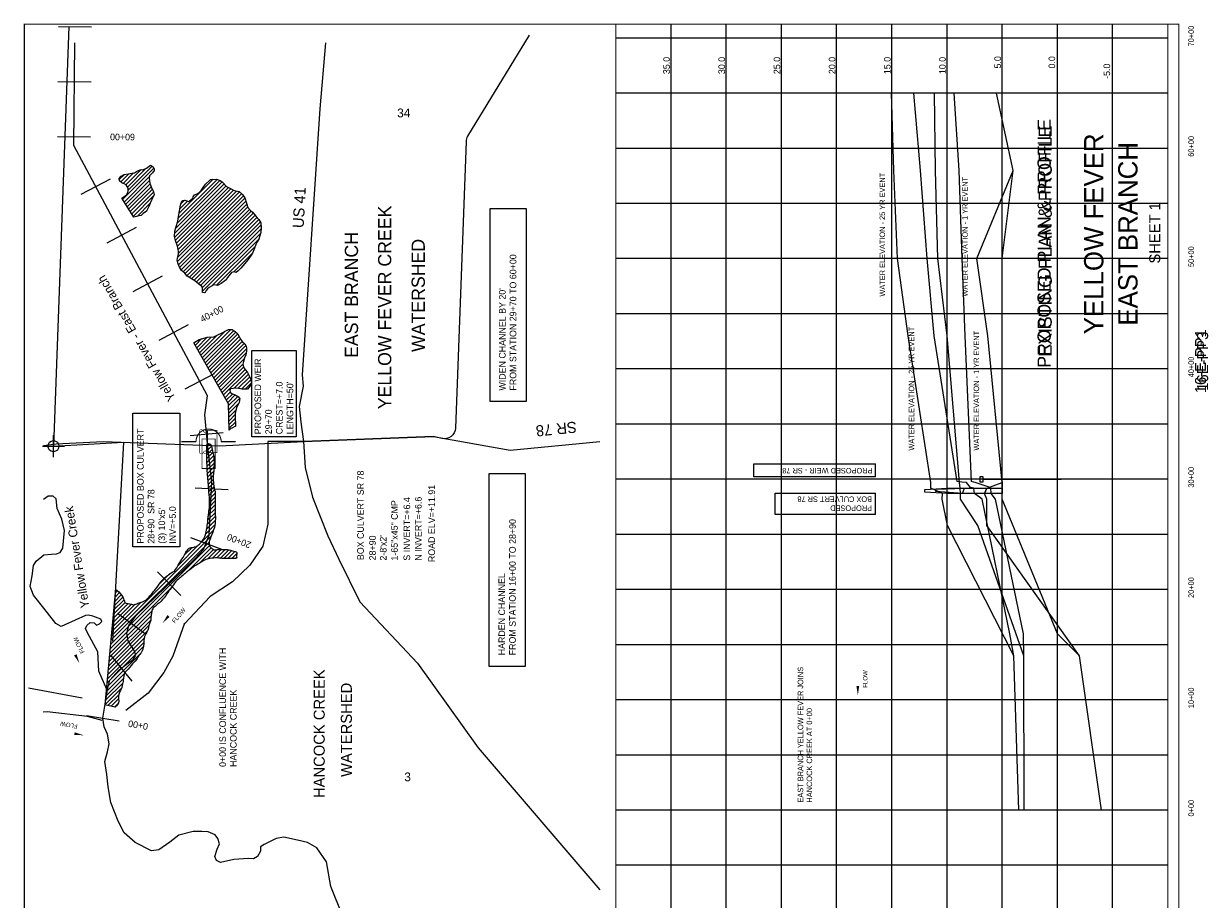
# Model space of a CAD drawing. Extents: x 202989 to 213722, y 842341 to 858351.
# Tile 2 of 2: x 202989 to 213722, y 850413 to 858351. Entities that reach past the tile are written whole.
import ezdxf
from ezdxf.enums import TextEntityAlignment as Align

# ---------------------------------------------------------------- set-up
doc = ezdxf.new("R2010")
doc.units = 0
doc.header["$LTSCALE"] = 800
doc.header["$PDMODE"] = 34
doc.header["$PDSIZE"] = 100
doc.linetypes.add('DASHED', pattern=[0])
doc.linetypes.add('STREAM', pattern=[0])
doc.layers.get('0').update_dxf_attribs({"linetype": 'CONTINUOUS'})
for name, color, linetype in [('BORDER', 1, 'CONTINUOUS'), ('EXISTING', 7, 'CONTINUOUS'), ('GRID', 2, 'CONTINUOUS'), ('MAJROADS', 9, 'CONTINUOUS'), ('PROPOSED', 7, 'CONTINUOUS'), ('SEC', 2, 'CONTINUOUS'), ('STATIONS', 7, 'CONTINUOUS'), ('TEXT', 7, 'CONTINUOUS'), ('TRUNKS', 5, 'STREAM'), ('WETDBA', 12, 'CONTINUOUS'), ('WETFILL', 8, 'CONTINUOUS'), ('WSHEDS', 3, 'CONTINUOUS')]:
    doc.layers.add(name, color=color, linetype=linetype)

# ---------------------------------------------------------------- blocks, each defined once
blk = doc.blocks.new('RCP')
at = {"color": 0, "const_width": 20}
for points in [[(-354, 202, 0.802976), (-374, 67, 0.802976)], [(-374, 67, 0.489412), (-354, -98, 0.489412)], [(-354, -98, 0.606659), (-374, 67, 0.606659)], [(415, 67, 0.606659), (396, -98, 0.606659)], [(415, 67, 0.802976), (396, 202, 0.802976)], [(396, -98, 0.489412), (415, 67, 0.489412)]]:
    blk.add_lwpolyline(points, format="xyb", dxfattribs=at)
for points in [[(396, 202), (-354, 202)], [(-354, -98), (396, -98)]]:
    blk.add_lwpolyline(points, dxfattribs=at)
blk = doc.blocks.new('BOX')
at = {"color": 0, "const_width": 20}
blk.add_lwpolyline([(-377, -171), (433, -171), (433, 189), (-377, 189)], close=True, dxfattribs=at)
blk = doc.blocks.new('FLARROW')
at = {"color": 0}
blk.add_lwpolyline([(-0.28, 0.019, 0, 0.05, 0), (-0.112, 0.019, 0, 0, -0.087559), (-0.012, 0.001, 0, 0, 0.245722), (0.075, 0.013, 0, 0, -0.309425), (0.212, 0.015, 0, 0, 0), (0.278, 0.013, 0, 0, 0)], format="xyseb", dxfattribs=at)
blk.add_text('FLOW', height=0.08, dxfattribs=at).set_placement((0.015, -0.157), align=Align.CENTER)
blk = doc.blocks.new('PROFWEIR')
at = {"color": 0}
blk.add_lwpolyline([(0, 25), (0, 50), (25, 50), (25, 0), (0, 0)], close=True, dxfattribs=at)
blk.add_lwpolyline([(25, 25), (735, 25)], dxfattribs=at)
blk = doc.blocks.new('WEIR')
at = {"color": 0, "const_width": 30}
blk.add_lwpolyline([(-18, 761), (-18, 358, -1), (-18, -332), (-18, -734)], format="xyb", dxfattribs=at)
blk = doc.blocks.new('*X')
at = {"color": 0}
for p, q in [((203884, 856756), (204169, 857040)), ((203928, 856870), (204094, 857037)), ((203936, 856843), (204152, 857059)), ((203855, 856939), (203901, 856985)), ((203868, 856916), (203943, 856992)), ((203889, 856902), (203984, 856998)), ((203898, 856734), (204126, 856963)), ((203912, 856713), (204128, 856929)), ((203913, 856890), (204050, 857027)), ((204379, 856543), (204767, 856931)), ((204389, 856589), (204740, 856940)), ((204396, 856632), (204706, 856941)), ((203926, 856691), (204134, 856899)), ((203939, 856669), (204142, 856872)), ((203953, 856648), (204154, 856849)), ((203967, 856626), (204165, 856825)), ((204357, 856451), (204804, 856898)), ((204357, 856416), (204822, 856880)), ((204364, 856493), (204787, 856916)), ((204365, 856388), (204843, 856866)), ((204373, 856361), (204866, 856854)), ((204383, 856335), (204889, 856842)), ((204388, 856305), (204917, 856834)), ((204391, 856272), (204944, 856826)), ((203980, 856604), (204166, 856790)), ((204016, 856604), (204134, 856723)), ((204383, 856230), (204963, 856810)), ((204383, 856194), (204980, 856791)), ((204391, 856166), (204993, 856769)), ((204401, 856142), (205002, 856742)), ((204403, 856674), (204472, 856742)), ((204411, 856717), (204445, 856751)), ((204414, 856119), (205010, 856715)), ((204087, 856640), (204105, 856658)), ((204432, 856101), (205017, 856687)), ((204450, 856084), (205033, 856668)), ((204467, 856066), (205051, 856650)), ((204488, 856051), (205069, 856632)), ((204509, 856038), (205086, 856614)), ((204531, 856024), (205102, 856595)), ((204552, 856009), (205119, 856576)), ((204572, 855994), (205131, 856553)), ((204591, 855978), (205137, 856524)), ((204608, 855959), (205139, 856490)), ((204609, 855925), (205136, 856452)), ((204696, 855977), (205121, 856401)), ((204735, 855980), (205085, 856330)), ((204889, 856099), (205061, 856271)), ((204808, 856018), (204829, 856039)), ((204594, 855345), (204814, 855565)), ((204607, 855322), (204864, 855579)), ((204620, 855300), (204891, 855570)), ((204633, 855277), (204911, 855555)), ((204646, 855255), (204926, 855535)), ((204530, 855457), (204537, 855464)), ((204543, 855435), (204604, 855496)), ((204556, 855412), (204652, 855509)), ((204569, 855390), (204690, 855511)), ((204581, 855367), (204742, 855528)), ((204659, 855232), (204941, 855515)), ((204671, 855210), (204954, 855492)), ((204684, 855187), (204968, 855471)), ((204697, 855165), (204986, 855453)), ((204710, 855142), (205001, 855433)), ((204723, 855120), (205007, 855403)), ((204736, 855097), (205005, 855366)), ((204749, 855075), (204987, 855313)), ((204761, 855052), (204973, 855264)), ((204774, 855030), (204981, 855236)), ((204787, 855007), (204995, 855215)), ((204800, 854985), (205011, 855196)), ((204896, 855046), (205024, 855173)), ((204930, 855044), (205036, 855150)), ((204961, 855039), (205048, 855126)), ((204813, 854962), (204860, 855010)), ((204826, 854940), (204882, 854996)), ((204995, 855039), (205053, 855096)), ((204839, 854917), (204906, 854985)), ((204845, 854889), (204928, 854972)), ((204846, 854854), (204947, 854955)), ((204846, 854819), (204937, 854910)), ((204847, 854784), (204911, 854848)), ((204847, 854749), (204905, 854807)), ((204848, 854714), (204904, 854771)), ((204848, 854680), (204907, 854738)), ((204904, 854699), (204909, 854705)), ((204648, 854514), (204675, 854542)), ((204648, 854479), (204689, 854520)), ((204648, 854443), (204696, 854492)), ((204648, 854409), (204703, 854463)), ((204649, 854374), (204709, 854434)), ((204650, 854340), (204713, 854402)), ((204651, 854306), (204713, 854368)), ((204653, 854272), (204712, 854331)), ((204655, 854239), (204710, 854294)), ((204658, 854207), (204706, 854254)), ((204661, 854174), (204706, 854219)), ((204664, 854142), (204707, 854185)), ((204667, 854109), (204711, 854153)), ((204670, 854077), (204718, 854125)), ((204672, 854043), (204723, 854095)), ((204672, 854008), (204724, 854060)), ((204658, 853852), (204725, 853919)), ((204661, 853891), (204724, 853954)), ((204667, 853933), (204724, 853990)), ((204671, 853972), (204724, 854025)), ((204647, 853771), (204725, 853849)), ((204653, 853813), (204725, 853885)), ((203782, 852800), (204688, 853706)), ((204598, 853651), (204708, 853761)), ((204638, 853727), (204720, 853809)), ((203775, 852722), (204672, 853619)), ((203778, 852761), (204668, 853650)), ((204390, 853443), (204570, 853623)), ((204443, 853532), (204514, 853603)), ((204471, 853383), (204687, 853599)), ((204588, 853465), (204708, 853585)), ((204658, 853499), (204742, 853583)), ((204700, 853506), (204778, 853584)), ((204737, 853508), (204814, 853585)), ((204769, 853504), (204846, 853581)), ((204803, 853503), (204875, 853575)), ((204838, 853503), (204903, 853567)), ((204873, 853502), (204920, 853549)), ((204908, 853502), (204920, 853514)), ((204214, 853267), (204310, 853363)), ((203771, 852683), (204325, 853237)), ((203810, 853111), (203873, 853174)), ((203813, 853149), (203857, 853194)), ((203817, 853188), (203839, 853211)), ((203785, 852839), (204052, 853106)), ((203789, 852877), (203999, 853088)), ((203792, 852916), (203963, 853087)), ((203796, 852955), (203934, 853094)), ((203799, 852994), (203906, 853101)), ((203803, 853033), (203898, 853128)), ((203806, 853072), (203887, 853152)), ((203764, 852605), (204142, 852984)), ((203768, 852644), (204149, 853026)), ((203757, 852528), (204123, 852894)), ((203761, 852567), (204140, 852945)), ((203747, 852411), (204076, 852741)), ((203750, 852450), (204080, 852780)), ((203754, 852489), (204108, 852844)), ((203740, 852333), (204046, 852640)), ((203743, 852372), (204072, 852701)), ((203736, 852295), (203904, 852462)), ((203726, 852178), (203875, 852327)), ((203729, 852217), (203886, 852373)), ((203733, 852256), (203892, 852415)), ((203752, 852169), (203851, 852268)), ((203781, 852163), (203849, 852231)), ((203810, 852156), (203846, 852192))]:
    blk.add_line(p, q, dxfattribs=at)

msp = doc.modelspace()

# ---------------------------------------------------------------- linework, layer by layer
at = {"layer": 'BORDER', "color": 0, "const_width": 10}
msp.add_lwpolyline([(213454, 842346), (213454, 858346), (202994, 858346), (202994, 842346)], close=True, dxfattribs=at)
for points in [[(208354, 842346), (208354, 858346)], [(213354, 842346), (213354, 858346)]]:
    msp.add_lwpolyline(points, dxfattribs=at)
at = {"layer": 'EXISTING', "color": 0}
for points in [[(212004, 851221), (211960, 852621), (211359, 853801), (211310, 854041), (211312, 854091), (211209, 854141), (211209, 854191), (211001, 855521), (210907, 856221), (210872, 857021), (210851, 857721)], [(212054, 851221), (212051, 852621), (211634, 853801), (211477, 854041), (211476, 854091), (211472, 854141), (211466, 854191), (211354, 855521), (211271, 856221), (211251, 857021), (211242, 857721)], [(212754, 851221), (212554, 852621), (211714, 853801), (211714, 854041), (211694, 854091), (211714, 854141), (211854, 854191), (211724, 855521), (211624, 856221), (211954, 857021), (211803, 857721)], [(211494, 854091), (211252, 854109), (211252, 854130), (211514, 854141)], [(211514, 854141), (211714, 854141), (211694, 854091), (211494, 854091), (211514, 854141)]]:
    msp.add_lwpolyline(points, dxfattribs=at)
at = {"layer": 'GRID', "color": 0}
for points in [[(208854, 842346), (208854, 858346)], [(209354, 842346), (209354, 858346)], [(209854, 842346), (209854, 858346)], [(210354, 842346), (210354, 858346)], [(210854, 842346), (210854, 858346)], [(211354, 842346), (211354, 858346)], [(211854, 842346), (211854, 858346)], [(212354, 842346), (212354, 858346)], [(212854, 842346), (212854, 858346)], [(213354, 858221), (208354, 858221)], [(213354, 857721), (208354, 857721)], [(213354, 857221), (208354, 857221)], [(213354, 856721), (208354, 856721)], [(213354, 856221), (208354, 856221)], [(213354, 855721), (208354, 855721)], [(213354, 855221), (208354, 855221)], [(213354, 854721), (208354, 854721)], [(213354, 854221), (208354, 854221)], [(213354, 853721), (208354, 853721)], [(213354, 853221), (208354, 853221)], [(213354, 852721), (208354, 852721)], [(213354, 852221), (208354, 852221)], [(213354, 851721), (208354, 851721)], [(213354, 851221), (208354, 851221)], [(213354, 850721), (208354, 850721)]]:
    msp.add_lwpolyline(points, dxfattribs=at)
at = {"layer": 'MAJROADS', "color": 0}
for points in [[(205723, 858178), (205673, 857579), (205513, 855167), (205520, 855066), (205485, 854882), (205501, 854740), (205525, 854564), (205540, 854329), (205605, 854060), (205745, 853707), (205844, 853497), (206034, 853110), (206557, 852553), (207105, 851787), (208208, 850500)], [(203168, 854528), (203282, 854542), (203710, 854564), (204765, 854523), (205525, 854564), (206702, 854609), (207396, 854486), (208208, 854564)]]:
    msp.add_lwpolyline(points, dxfattribs=at)
at = {"layer": 'PROPOSED', "color": 0}
for p, q in [((205057, 854607), (205057, 855388)), ((205057, 855388), (205456, 855388)), ((205456, 855388), (205456, 854607)), ((203976, 853608), (203976, 854819)), ((203976, 854819), (204403, 854819)), ((204403, 854819), (204403, 853608)), ((205456, 854607), (205057, 854607)), ((209604, 854242), (209604, 854362)), ((209604, 854362), (210706, 854362)), ((210706, 854242), (210706, 854362)), ((210706, 854242), (209604, 854242)), ((209798, 853901), (209798, 854095)), ((209798, 854095), (210706, 854095)), ((210706, 853901), (210706, 854095)), ((210706, 853901), (209798, 853901)), ((204403, 853608), (203976, 853608))]:
    msp.add_line(p, q, dxfattribs=at)
for points in [[(212004, 851221), (211960, 852621), (211922, 852821), (211674, 854041), (211603, 854091), (211596, 854141), (211568, 854146), (211532, 854191), (211487, 854196), (211447, 854201), (211237, 855521), (211173, 856221), (211114, 857021), (211054, 857721)], [(212054, 851221), (212051, 852621), (212047, 852821), (211792, 854041), (211754, 854091), (211752, 854141), (211745, 854146), (211610, 854191), (211596, 854196), (211577, 854201), (211519, 855521), (211492, 856221), (211463, 857021), (211418, 857721)], [(211354, 854091), (211153, 854104), (211153, 854127), (211354, 854141)], [(211854, 854201), (211854, 854146)]]:
    msp.add_lwpolyline(points, dxfattribs=at)
at = {"layer": 'PROPOSED', "color": 0, "linetype": 'DASHED'}
for points in [[(211854, 854201), (211854, 855521), (211854, 856221), (211954, 857021), (211803, 857721)], [(212754, 851221), (212554, 852621), (212354, 852821), (211854, 854041), (211854, 854091), (211854, 854141), (211854, 854146)]]:
    msp.add_lwpolyline(points, dxfattribs=at)
at = {"layer": 'PROPOSED', "color": 0}
for points in [[(207215, 854925), (207215, 856675), (207540, 856675), (207540, 854925)], [(207206, 852524), (207206, 854274), (207531, 854274), (207531, 852524)], [(211854, 854091), (211354, 854091), (211354, 854141), (211854, 854141)]]:
    msp.add_lwpolyline(points, close=True, dxfattribs=at)
at = {"layer": 'SEC', "color": 0}
msp.add_point((203258, 854521), dxfattribs=at)
at = {"layer": 'STATIONS', "color": 0}
for p, q in [((203304, 858327), (203604, 858324)), ((203299, 857827), (203599, 857824)), ((203294, 857327), (203594, 857324)), ((203510, 856805), (203775, 856946)), ((203745, 856364), (204010, 856505)), ((203981, 855923), (204245, 856064)), ((204216, 855481), (204481, 855623)), ((204451, 855040), (204716, 855181)), ((204497, 854617), (204795, 854646)), ((204541, 854142), (204841, 854127)), ((204501, 853694), (204781, 853586)), ((204201, 853383), (204411, 853168)), ((203837, 853007), (204079, 852830)), ((203778, 852623), (203967, 852391)), ((203557, 852080), (203853, 852031))]:
    msp.add_line(p, q, dxfattribs=at)
at = {"layer": 'TEXT', "color": 0}
msp.add_lwpolyline([(210546, 852263, 0, 25, 0), (210546, 852347, 0, 0, -0.087559), (210554, 852397, 0, 0, 0.245722), (210548, 852441, 0, 0, -0.309425), (210547, 852509, 0, 0, 0), (210548, 852542, 0, 0, 0)], format="xyseb", dxfattribs=at)
at = {"layer": 'TRUNKS', "color": 0}
for points in [[(203705, 852056), (203730, 852200), (203748, 852314), (203768, 852401), (203855, 852492), (203917, 852543), (203980, 852588), (204006, 852627), (203987, 852675), (203936, 852757), (203922, 852825), (203941, 852895), (204005, 852983), (204538, 853501), (204619, 853583), (204670, 853715), (204694, 854195), (204654, 854546), (204629, 854806), (204655, 854976), (203444, 857248), (203453, 858178)], [(203743, 852314), (203669, 852481), (203660, 852655), (203568, 852829), (203548, 852868), (203561, 852896), (203591, 852923), (203626, 852919), (203648, 852898), (203676, 852911), (203696, 852931), (203687, 852953), (203614, 852980), (203575, 852988), (203547, 852986), (203362, 852900), (203327, 852887), (203279, 852912), (203172, 853051), (203077, 853169), (203048, 853248), (203066, 853344), (203076, 853438), (203101, 853478), (203172, 853537), (203240, 853543), (203286, 853546), (203318, 853557), (203344, 853597), (203359, 853756), (203334, 853858), (203291, 853956), (203284, 854043), (203255, 854067), (203211, 854068), (203168, 854038)], [(203701, 852034), (203568, 852071), (203200, 852114), (203166, 852111)], [(205876, 850266), (205772, 850529), (205732, 850753), (205643, 850881), (205561, 850928), (205469, 850950), (205346, 850975), (205275, 850965), (205168, 850909), (205134, 850889), (205134, 850848), (205106, 850802), (205070, 850781), (205024, 850783), (204893, 850775), (204771, 850747), (204736, 850766), (204720, 850801), (204741, 850869), (204762, 850917), (204748, 850963), (204722, 850997), (204660, 851025), (204603, 851028), (204523, 851029), (204394, 850995), (204314, 850931), (204213, 850862), (204147, 850852), (203998, 850929), (203898, 851017), (203845, 851121), (203779, 851290), (203755, 851434), (203741, 851543), (203724, 851663), (203747, 851750), (203763, 851821), (203749, 851910), (203717, 851977), (203705, 852056)]]:
    msp.add_lwpolyline(points, dxfattribs=at)
at = {"layer": 'WETDBA', "color": 0}
for points in [[(203985, 856596), (203877, 856768), (203891, 856777), (203907, 856791), (203924, 856802), (203932, 856818), (203936, 856838), (203935, 856860), (203916, 856889), (203877, 856907), (203857, 856927), (203853, 856949), (203872, 856968), (203898, 856985), (203939, 856991), (203967, 856995), (203993, 856999), (204012, 857010), (204029, 857020), (204052, 857028), (204067, 857026), (204102, 857040), (204125, 857060), (204138, 857068), (204162, 857052), (204172, 857035), (204172, 857020), (204156, 856998), (204139, 856985), (204128, 856971), (204124, 856951), (204132, 856906), (204142, 856872), (204164, 856828), (204172, 856802), (204151, 856758), (204135, 856724), (204122, 856695), (204102, 856651), (204071, 856629), (204052, 856612), (204036, 856610)], [(204627, 855912), (204610, 855915), (204608, 855945), (204607, 855965), (204539, 856019), (204471, 856062), (204447, 856088), (204417, 856114), (204396, 856151), (204385, 856183), (204380, 856208), (204383, 856225), (204388, 856251), (204390, 856265), (204391, 856286), (204389, 856304), (204383, 856335), (204367, 856376), (204362, 856399), (204356, 856422), (204357, 856469), (204369, 856514), (204385, 856562), (204392, 856603), (204400, 856655), (204409, 856707), (204414, 856727), (204430, 856747), (204448, 856752), (204467, 856744), (204483, 856739), (204491, 856744), (204520, 856768), (204525, 856782), (204535, 856799), (204560, 856808), (204574, 856817), (204595, 856839), (204608, 856857), (204636, 856897), (204675, 856933), (204681, 856939), (204692, 856940), (204735, 856942), (204769, 856930), (204789, 856914), (204825, 856876), (204855, 856859), (204895, 856839), (204941, 856829), (204972, 856802), (204992, 856773), (205007, 856725), (205018, 856685), (205042, 856658), (205061, 856641), (205094, 856604), (205119, 856575), (205136, 856546), (205139, 856500), (205138, 856459), (205120, 856399), (205099, 856364), (205079, 856316), (205062, 856272), (205022, 856212), (204973, 856155), (204956, 856136), (204931, 856112), (204915, 856096), (204895, 856101), (204871, 856094), (204835, 856049), (204823, 856028), (204811, 856020), (204777, 855995), (204744, 855979), (204710, 855985), (204668, 855960), (204654, 855948), (204641, 855932), (204633, 855915)], [(204849, 854666), (204845, 854906), (204529, 855459), (204579, 855489), (204653, 855509), (204711, 855512), (204742, 855528), (204787, 855550), (204819, 855567), (204845, 855579), (204878, 855578), (204906, 855561), (204919, 855544), (204938, 855521), (204954, 855492), (204972, 855466), (204992, 855448), (205003, 855429), (205004, 855425), (205006, 855411), (205007, 855381), (205002, 855348), (204990, 855323), (204980, 855288), (204973, 855263), (204982, 855232), (205017, 855189), (205031, 855158), (205051, 855119), (205054, 855082), (205015, 855039), (204968, 855038), (204937, 855043), (204912, 855048), (204863, 855041), (204857, 855029), (204859, 855010), (204875, 854999), (204906, 854985), (204940, 854965), (204948, 854953), (204942, 854918), (204934, 854904), (204916, 854872), (204910, 854841), (204905, 854820), (204904, 854763), (204908, 854731), (204909, 854703), (204874, 854683), (204866, 854680)]]:
    msp.add_lwpolyline(points, close=True, dxfattribs=at)
msp.add_lwpolyline([(203820, 853225, -0.196478), (203906, 853101, 0.002392), (203946, 853091, 0.00367), (203982, 853084, 0.045743), (204024, 853097, 0.001443), (204066, 853110, 0.055691), (204108, 853136, 0.004788), (204141, 853174, 0.000656), (204174, 853212, 0.022195), (204216, 853271, -0.013976), (204264, 853327, -0.025056), (204300, 853355, -0.077377), (204354, 853387, 0.015682), (204394, 853451, 0.000728), (204432, 853512, 0.032698), (204457, 853560, -0.051995), (204488, 853597, -0.081248), (204522, 853603, 0.010703), (204553, 853612, 0.053008), (204580, 853632, 0.016947), (204603, 853657, 0.027809), (204631, 853701, 0.029457), (204645, 853761, 0.002932), (204654, 853818, 0.019624), (204659, 853874, -0.01163), (204665, 853913, 0.010553), (204672, 853983, 0.014546), (204671, 854056, 0.002629), (204663, 854153, 0.001447), (204657, 854223, -0.004904), (204652, 854293, -0.005938), (204648, 854403, -0.007554), (204648, 854529, -0.171041), (204663, 854544, -0.158318), (204685, 854536, -0.018395), (204700, 854475, -0.001144), (204710, 854428, -0.036756), (204713, 854360, -0.028183), (204705, 854248, 0.013528), (204708, 854178, 0.06175), (204723, 854110, -0.004925), (204724, 854045, -0.000057), (204724, 854016, -0.00128), (204724, 853936, 0.012512), (204726, 853863, -0.036639), (204716, 853783, -0.011655), (204685, 853699, -0.012533), (204668, 853657, 0.128785), (204675, 853611, 0.109321), (204715, 853582, 0.001125), (204754, 853583, 0.001562), (204808, 853585, -0.028257), (204833, 853583, -0.01221), (204870, 853576, -0.024223), (204915, 853563, -0.27995), (204916, 853533, 0.069412), (204921, 853512, -0.20064), (204908, 853502, -0.007081), (204884, 853502, 0.000066), (204838, 853503, 0.00243), (204797, 853503, -0.038643), (204743, 853508, 0.027557), (204678, 853503, 0.020171), (204640, 853495, 0.013512), (204591, 853466, 0.001453), (204540, 853435, 0.017183), (204477, 853388, 0.000437), (204459, 853373, 0.002996), (204380, 853306, 0.03614), (204334, 853250, 0.000813), (204295, 853194, 0.004342), (204261, 853145, -0.046387), (204202, 853089, -0.021208), (204162, 853055, 0.091806), (204148, 853020, 0.008661), (204143, 852984, 0.03069), (204140, 852942, -0.067791), (204128, 852911, 0.030341), (204118, 852871, -0.071737), (204086, 852802, 0.012338), (204079, 852775, 0.06402), (204077, 852724, -0.014829), (204069, 852685, -0.021862), (204058, 852658, -0.072458), (204032, 852624, 0.042715), (204011, 852587, -0.00853), (203963, 852533, 0.002042), (203906, 852468, 0.097366), (203891, 852401, 0.008328), (203882, 852350, -0.08724), (203856, 852291, 0.11877), (203851, 852210, -0.176459), (203818, 852154, 0.007668)], format="xyb", dxfattribs=at)
for points in [[(203820, 853225), (203725, 852175)], [(203818, 852154), (203725, 852175)]]:
    msp.add_lwpolyline(points, dxfattribs=at)
at = {"layer": 'WSHEDS', "color": 0}
for points in [[(203399, 858326), (203258, 854521), (203893, 854557), (203794, 852753)], [(203518, 852237), (203031, 852328)]]:
    msp.add_lwpolyline(points, dxfattribs=at)
msp.add_lwpolyline([(207569, 858246), (207011, 857331, 0.128358), (206996, 857283), (206900, 854685, -0.473452), (206776, 854591), (206702, 854609), (206702, 854609), (205526, 854564, 0.003745), (205524, 854564), (205201, 854564), (205201, 853815), (205156, 853613), (205036, 853441), (204879, 853291), (204677, 853157), (204445, 852910), (204445, 852917), (204340, 852618), (204258, 852469), (204116, 852282), (203914, 852125)], format="xyb", dxfattribs=at)

# ---------------------------------------------------------------- block references
at = {"layer": 'EXISTING', "color": 0, "xscale": 0.25, "yscale": 0.25, "zscale": 0.25, "rotation": 90}
for name, p in [('RCP', (204631, 854556)), ('BOX', (204698, 854556))]:
    msp.add_blockref(name, p, dxfattribs=at)
at = {"layer": 'PROPOSED', "color": 0, "xscale": 0.33, "yscale": 0.33, "zscale": 0.33, "rotation": 90}
for name, p in [('WEIR', (204668, 854568)), ('BOX', (204667, 854443))]:
    msp.add_blockref(name, p, dxfattribs=at)
at = {"layer": 'PROPOSED', "color": 0}
msp.add_blockref('PROFWEIR', (211654, 854196), dxfattribs=at)
at = {"layer": 'TRUNKS', "color": 0, "xscale": 500, "yscale": 500, "zscale": 500}
for p, rotation in [((204344, 853018), 50), ((203440, 852684), 116), ((203395, 851934), 170)]:
    msp.add_blockref('FLARROW', p, dxfattribs=dict(at, rotation=rotation))
at = {"layer": 'WETFILL', "color": 0}
msp.add_blockref('*X', (0, 0), dxfattribs=at)
msp.add_blockref('*X', (0, 0), dxfattribs=at)

# ---------------------------------------------------------------- texts
at = {"layer": 'EXISTING', "color": 0}
for s, height, p in [('EXISTING PLAN & PROFILE', 120, (212303, 856380)), ('16-E-PP1', 100, (213701, 855291))]:
    msp.add_text(s, height=height, rotation=90, dxfattribs=at).set_placement(p, align=Align.CENTER)
for s, height, p in [('WATER ELEVATION - 25 YR EVENT', 50, (210793, 855877)), ('WATER ELEVATION - 1 YR EVENT', 50, (211542, 855877)), ('BOX CULVERT SR 78', 60, (206070, 853488)), ('ROAD ELV=+11.91', 60, (206715, 853470)), ('1-65"x45" CMP', 60, (206378, 853484)), ('S INVERT=+6.4', 60, (206490, 853483)), ('N INVERT=+6.6', 60, (206594, 853483)), ('28+90', 60, (206179, 853486)), ("2-8'x2'", 60, (206276, 853484))]:
    msp.add_text(s, height=height, rotation=90, dxfattribs=at).set_placement(p)
at = {"layer": 'MAJROADS', "color": 0}
msp.add_text('SR 78', height=100, rotation=185.8589, dxfattribs=at).set_placement((207994, 854745))
at = {"layer": 'PROPOSED', "color": 0}
for s, height, p in [('PROPOSED PLAN & PROFILE', 120, (212294, 856360)), ('16E-PP3', 100, (213720, 855291))]:
    msp.add_text(s, height=height, rotation=90, dxfattribs=at).set_placement(p, align=Align.CENTER)
for s, height, rotation, p in [('FROM STATION 29+70 TO 60+00', 60, 90, (207452, 855025)), ("WIDEN CHANNEL BY 20'", 60, 90, (207355, 855025)), ('WATER ELEVATION - 25 YR EVENT', 50, 90, (211057, 854481)), ('WATER ELEVATION - 1 YR EVENT', 50, 90, (211645, 854481)), ('PROPOSED WEIR', 60, 90, (205140, 854629)), ('CREST=+7.0', 60, 90, (205334, 854629)), ("LENGTH=50'", 60, 90, (205431, 854629)), ('29+70', 60, 90, (205237, 854629)), ('PROPOSED BOX CULVERT', 60, 90, (204076, 853637)), ('PROPOSED WEIR - SR 78', 50, 180, (210679, 854324)), ('28+90  SR 78', 60, 90, (204173, 853637)), ('BOX CULVERT SR 78', 50, 180, (210675, 854065)), ("(3) 10'x5'", 60, 90, (204270, 853637)), ('INV=+5.0', 60, 90, (204367, 853637)), ('PROPOSED', 50, 180, (210675, 853984)), ('FROM STATION 16+00 TO 28+90', 60, 90, (207447, 852625)), ('HARDEN CHANNEL', 60, 90, (207350, 852625))]:
    msp.add_text(s, height=height, rotation=rotation, dxfattribs=at).set_placement(p)
at = {"layer": 'STATIONS', "color": 0}
for s, rotation, p in [('60+00', 179.4304, (203884, 857354)), ('40+00', 28.073, (204707, 855694)), ('20+00', 158.9679, (204950, 853689)), ('0+00', 170.4644, (204030, 852022))]:
    msp.add_text(s, height=60, rotation=rotation, dxfattribs=at).set_placement(p, align=Align.CENTER)
at = {"layer": 'TEXT', "color": 0}
for s, height, p in [('70+00', 50, (213591, 858239)), ('YELLOW FEVER', 175, (212771, 856446)), ('60+00', 50, (213591, 857239)), ('EAST BRANCH', 175, (213080, 856446)), ('SHEET 1', 100, (213286, 856455)), ('50+00', 50, (213591, 856239)), ('40+00', 50, (213591, 855239)), ('30+00', 50, (213591, 854239)), ('20+00', 50, (213591, 853239)), ('FLOW', 40, (210633, 852410)), ('10+00', 50, (213591, 852239)), ('0+00', 50, (213591, 851239))]:
    msp.add_text(s, height=height, rotation=90, dxfattribs=at).set_placement(p, align=Align.CENTER)
for s, height, rotation, p in [('35.0', 60, 90, (208843, 857894)), ('30.0', 60, 90, (209343, 857894)), ('25.0', 60, 90, (209843, 857894)), ('20.0', 60, 90, (210343, 857894)), ('15.0', 60, 90, (210843, 857894)), ('10.0', 60, 90, (211343, 857894)), ('5.0', 60, 90, (211843, 857945)), ('0.0', 60, 90, (212334, 857945)), ('-5.0', 60, 90, (212832, 857851)), ('US 41', 100, 87, (205525, 856496)), ('YELLOW FEVER CREEK', 120, 90, (206319, 854856)), ('EAST BRANCH', 120, 90, (206018, 855321)), ('WATERSHED', 120, 90, (206623, 855375)), ('0+00 IS CONFLUENCE WITH', 60, 90, (204821, 851613)), ('HANCOCK CREEK', 100, 90, (205716, 851331)), ('EAST BRANCH YELLOW FEVER JOINS', 50, 90, (210051, 851290)), ('WATERSHED', 100, 90, (205962, 851522)), ('HANCOCK CREEK ', 60, 90, (204918, 851613)), ('HANCOCK CREEK AT 0+00', 50, 90, (210132, 851290))]:
    msp.add_text(s, height=height, rotation=rotation, dxfattribs=at).set_placement(p)
for s, p in [('34', (206432, 857502)), ('3', (206467, 851483))]:
    msp.add_text(s, height=80, dxfattribs=at).set_placement(p, align=Align.CENTER)
at = {"layer": 'TRUNKS', "color": 0}
for s, rotation, p in [('Yellow Fever - East Branch', 120, (204368, 854957)), ('Yellow Fever Creek', 99.1739, (203584, 853060))]:
    msp.add_text(s, height=80, rotation=rotation, dxfattribs=at).set_placement(p)

doc.saveas('drawing.dxf')
